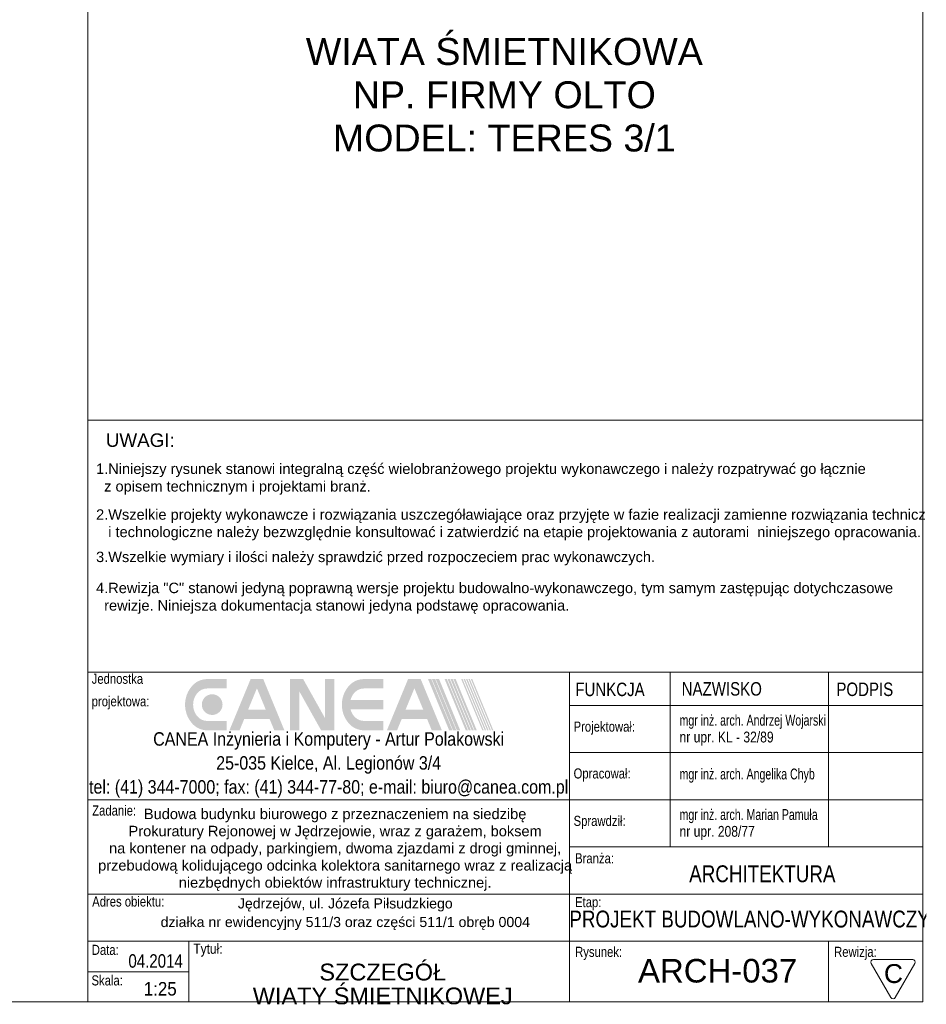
# Model space of a CAD drawing. Header units: millimetres. Extents: x -167328 to -157314, y 94163 to 101096.
# Tile 6 of 11: x -160681 to -157314, y 94163 to 97817. Entities that reach past the tile are written whole.
import ezdxf
from ezdxf.xclip import XClip

# ---------------------------------------------------------------- set-up
doc = ezdxf.new("R2010")
doc.units = ezdxf.units.MM
doc.header["$MEASUREMENT"] = 0
doc.header["$XCLIPFRAME"] = 0
doc.layers.add('2D - Rysunki i Obrazki', color=7, linetype='Continuous')
for name, color, linetype, lineweight in [('ARCH-037 SZCZEGÓŁ WIATY SMIETNIKOWEJ_19_Linia_Nr_pióra__7', 7, 'Continuous', 18), ('ARCH-037 SZCZEGÓŁ WIATY SMIETNIKOWEJ_19_Polilinia_Nr_pióra__7', 7, 'Continuous', 18), ('ARCH-037 SZCZEGÓŁ WIATY SMIETNIKOWEJ_19_Tekst_Nr_pióra__7', 7, 'Continuous', 18), ('ARCH-037 SZCZEGÓŁ WIATY SMIETNIKOWEJ_19_Wypełnienie_Nr_pióra__1', 1, 'Continuous', 18), ('ARCH-037 SZCZEGÓŁ WIATY SMIETNIKOWEJ_19_Łuk_Nr_pióra__7', 7, 'Continuous', 18)]:
    doc.layers.add(name, color=color, linetype=linetype, lineweight=lineweight)
doc.styles.add('STYL_AUTOMATYCZNY_1', font='arial.ttf')
doc.styles.add('STYL_AUTOMATYCZNY_2', font='arial.ttf', dxfattribs={"width": 0.8})
doc.styles.add('STYL_AUTOMATYCZNY_3', font='arial.ttf', dxfattribs={"width": 0.7})
doc.styles.add('STYL_AUTOMATYCZNY_4', font='arial.ttf', dxfattribs={"width": 0.85})
doc.styles.add('STYL_AUTOMATYCZNY_5', font='arial.ttf', dxfattribs={"width": 0.9})

# ---------------------------------------------------------------- blocks, each defined once
blk = doc.blocks.new('Rysunek_1_19', base_point=(-162320.9, 97629.6))
at = {"layer": 'ARCH-037 SZCZEGÓŁ WIATY SMIETNIKOWEJ_19_Wypełnienie_Nr_pióra__1', "linetype": 'Continuous', "lineweight": 18}
for points in [[(-159984.9, 95369.6, 0.227434), (-160042.9, 95341.8, 0.173295), (-160067, 95274.6, 0.173295), (-160042.9, 95207.5, 0.227434), (-159984.9, 95179.6), (-159912.3, 95179.6), (-159912.3, 95214.4), (-159984.9, 95214.2, -0.227546), (-160021.7, 95231.9, -0.173371), (-160037, 95274.5, -0.173371), (-160021.7, 95317.2, -0.227546), (-159984.9, 95334.8), (-159912.3, 95334.9), (-159912.3, 95369.6)], [(-159677.9, 95179.6), (-159643.1, 95179.6), (-159643.1, 95324.9), (-159561.8, 95179.6), (-159512.3, 95179.6), (-159512.3, 95369.6), (-159547, 95369.6), (-159547, 95224.3), (-159628.4, 95369.6), (-159677.9, 95369.6)], [(-159484.8, 95274.6, 0.173295), (-159460.7, 95207.5, 0.227434), (-159402.8, 95179.6), (-159330.1, 95179.6), (-159330.1, 95214.4), (-159402.8, 95214.4, -0.185033), (-159433.8, 95226.3, -0.152494), (-159452.6, 95257.3), (-159330.1, 95257.3), (-159330.1, 95292), (-159452.6, 95292, -0.152494), (-159433.8, 95323, -0.185033), (-159402.8, 95334.8), (-159330.1, 95334.9), (-159330.1, 95369.6), (-159402.8, 95369.6, 0.227434), (-159460.7, 95341.8, 0.173295)], [(-159152.4, 95369.6), (-159164.7, 95369.6), (-159086.3, 95179.6), (-159074, 95179.6)], [(-159072, 95179.6), (-159059.6, 95179.6), (-159138, 95369.6), (-159150.3, 95369.6)], [(-159057.6, 95179.6), (-159045.3, 95179.6), (-159123.7, 95369.6), (-159136, 95369.6)], [(-159094.9, 95369.6), (-159103.1, 95369.6), (-159024.7, 95179.6), (-159016.5, 95179.6)], [(-159013.8, 95179.6), (-159005.6, 95179.6), (-159084, 95369.6), (-159092.2, 95369.6)], [(-159073, 95369.6), (-159081.2, 95369.6), (-159002.8, 95179.6), (-158994.6, 95179.6)], [(-158991.9, 95179.6), (-158983.7, 95179.6), (-159062.1, 95369.6), (-159070.3, 95369.6)], [(-159036.4, 95369.6), (-159041.5, 95369.6), (-158963.1, 95179.6), (-158958, 95179.6)], [(-158954.2, 95179.6), (-158949, 95179.6), (-159027.4, 95369.6), (-159032.5, 95369.6)], [(-159018.4, 95369.6), (-159023.6, 95369.6), (-158945.2, 95179.6), (-158940, 95179.6)], [(-159009.4, 95369.6), (-159014.6, 95369.6), (-158936.2, 95179.6), (-158931.1, 95179.6)], [(-158927.2, 95179.6), (-158922.1, 95179.6), (-159000.5, 95369.6), (-159005.6, 95369.6)], [(-160004.7, 95274.9, 1), (-159927.8, 95274.9, 1)]]:
    blk.add_hatch(color=1, dxfattribs=at).paths.add_polyline_path(points)
h = blk.add_hatch(color=1, dxfattribs=at)
h.paths.add_polyline_path([(-159902.1, 95179.6), (-159864.5, 95179.6), (-159847.2, 95221.6), (-159753, 95221.6), (-159735.6, 95179.6), (-159698.1, 95179.6), (-159776.6, 95369.6), (-159823.5, 95369.6)])
h.paths.add_polyline_path([(-159767.3, 95256.3), (-159832.8, 95256.3), (-159800.1, 95335.5)], flags=0)
h = blk.add_hatch(color=1, dxfattribs=at)
h.paths.add_polyline_path([(-159317.4, 95179.6), (-159279.8, 95179.6), (-159262.4, 95221.6), (-159168.2, 95221.6), (-159150.9, 95179.6), (-159113.3, 95179.6), (-159191.9, 95369.6), (-159238.8, 95369.6)])
h.paths.add_polyline_path([(-159182.6, 95256.3), (-159248.1, 95256.3), (-159215.3, 95335.5)], flags=0)
at = {"layer": 'ARCH-037 SZCZEGÓŁ WIATY SMIETNIKOWEJ_19_Linia_Nr_pióra__7', "color": 7, "linetype": 'Continuous', "lineweight": 18}
for p, q in [((-160427.5, 101096.4), (-160427.5, 94171.4)), ((-157327.5, 95395.8), (-160427.5, 95395.8)), ((-160427.5, 95395.8), (-160427.5, 94171.4)), ((-158640, 95397), (-158640, 94171.4)), ((-158265, 94747), (-158265, 95397)), ((-157677.5, 95397), (-157677.5, 94747)), ((-157327.5, 94171.4), (-157327.5, 95395.8)), ((-158640, 95272), (-157327.5, 95272)), ((-158640, 95097), (-157327.5, 95097)), ((-160427.5, 94922), (-158640, 94922)), ((-158640, 94922), (-157327.5, 94922)), ((-158640, 94747), (-157327.5, 94747)), ((-160427.5, 94572), (-158640, 94572)), ((-158640, 94572), (-157327.5, 94572)), ((-160427.5, 94397.6), (-157327.5, 94397.6)), ((-160052.5, 94171.4), (-160052.5, 94397.6)), ((-157677.5, 94397.6), (-157677.5, 94171.4)), ((-157446.1, 94188.2), (-157519.1, 94314.5)), ((-157510.7, 94328.9), (-157364.9, 94328.9)), ((-157429.5, 94188.2), (-157356.6, 94314.5)), ((-160052.5, 94282.6), (-160427.5, 94282.6)), ((-160427.5, 94171.4), (-157327.5, 94171.4))]:
    blk.add_line(p, q, dxfattribs=at)
at = {"layer": 'ARCH-037 SZCZEGÓŁ WIATY SMIETNIKOWEJ_19_Polilinia_Nr_pióra__7', "color": 7, "linetype": 'Continuous', "lineweight": 18, "flags": 128}
for points in [[(-167327.5, 94171.4), (-157327.5, 94171.4), (-157327.5, 101096.4)], [(-160427.5, 96330.5), (-157327.5, 96330.5)]]:
    blk.add_lwpolyline(points, dxfattribs=at)
blk.add_lwpolyline([(-157327.5, 95395.8), (-160427.5, 95395.8), (-160427.5, 94171.4), (-157327.5, 94171.4)], close=True, dxfattribs=at)
at = {"layer": 'ARCH-037 SZCZEGÓŁ WIATY SMIETNIKOWEJ_19_Łuk_Nr_pióra__7', "color": 7, "linetype": 'Continuous', "lineweight": 18}
for centre, start, end in [((-157510.7, 94319.3), 90, 210), ((-157364.9, 94319.3), 330, 90), ((-157437.8, 94193), 210, 330)]:
    blk.add_arc(centre, 9.59, start, end, dxfattribs=at)
at = {"layer": 'ARCH-037 SZCZEGÓŁ WIATY SMIETNIKOWEJ_19_Tekst_Nr_pióra__7', "color": 7, "linetype": 'Continuous', "lineweight": 18}
for s, insert, char_height, attachment_point, line_spacing_factor, style in [('\\A1;{\\pqc;\\fArial|b0|i0|c238|p0;\\W1.000000;WIATA ŚMIETNIKOWA \\P\\pqc;\\fArial|b0|i0|c238|p0;\\W1.000000;NP. FIRMY OLTO\\P\\pqc;\\fArial|b0|i0|c238|p0;\\W1.000000;MODEL: TERES 3/1}', (-158881.4, 97326.2), 100, 8, 0.963023, 'STYL_AUTOMATYCZNY_1'), ('\\A1;{\\pql;\\fArial|b0|i0|c238|p0;\\W1.000000;  1.Niniejszy rysunek stanowi integralną część wielobranżowego projektu wykonawczego i należy rozpatrywać go łącznie \\P\\pql;\\fArial|b0|i0|c238|p0;\\W1.000000;    z opisem technicznym i projektami branż.}', (-160427.5, 96054), 38.75, 7, 1.009948, 'STYL_AUTOMATYCZNY_1'), ('\\A1;{\\pql;\\fArial|b0|i0|c238|p0;\\W1.000000;  2.Wszelkie projekty wykonawcze i rozwiązania uszczegóławiające oraz przyjęte w fazie realizacji zamienne rozwiązania techniczne\\P\\pql;\\fArial|b0|i0|c238|p0;\\W1.000000;     i technologiczne należy bezwzględnie konsultować i zatwierdzić na etapie projektowania z autorami  niniejszego opracowania.}', (-160427.5, 95884.6), 38.75, 7, 1.000057, 'STYL_AUTOMATYCZNY_1'), ('\\A1;{\\pql;\\fArial|b0|i0|c238|p0;\\W1.000000;  4.Rewizja "C" stanowi jedyną poprawną wersje projektu budowalno-wykonawczego, tym samym zastępując dotychczasowe       \\P\\pql;\\fArial|b0|i0|c238|p0;\\W1.000000;    rewizje. Niniejsza dokumentacja stanowi jedyna podstawę opracowania. }', (-160427.5, 95612), 38.75, 7, 1.002789, 'STYL_AUTOMATYCZNY_1'), ('\\A1;{\\pqc;\\fArial|b0|i0|c238|p0;\\W0.850000;CANEA Inżynieria i Komputery - Artur Polakowski\\P\\pqc;\\fArial|b0|i0|c238|p0;\\W0.850000;25-035 Kielce, Al. Legionów 3/4 \\P\\pqc;\\fArial|b0|i0|c238|p0;\\W0.850000;tel: (41) 344-7000; fax: (41) 344-77-80; e-mail: biuro@canea.com.pl}', (-159533.8, 95051), 50, 5, 1.067479, 'STYL_AUTOMATYCZNY_4'), ('\\A1;{\\pqc;\\fArial|b0|i0|c238|p0;\\W1.000000;Budowa budynku biurowego z przeznaczeniem na siedzibę \\P\\pqc;\\fArial|b0|i0|c238|p0;\\W1.000000;Prokuratury Rejonowej w Jędrzejowie, wraz z garażem, boksem \\P\\pqc;\\fArial|b0|i0|c238|p0;\\W1.000000;na kontener na odpady, parkingiem, dwoma zjazdami z drogi gminnej, \\P\\pqc;\\fArial|b0|i0|c238|p0;\\W1.000000;przebudową kolidującego odcinka kolektora sanitarnego wraz z realizacją \\P\\pqc;\\fArial|b0|i0|c238|p0;\\W1.000000;niezbędnych obiektów infrastruktury technicznej.}', (-159509.7, 94583.7), 38.75, 8, 0.984735, 'STYL_AUTOMATYCZNY_1'), ('\\A1;{\\pqc;\\fArial|b0|i0|c238|p0;\\W1.000000;Jędrzejów, ul. Józefa Piłsudzkiego\\P\\pqc;\\fArial|b0|i0|c238|p0;\\W1.000000;działka nr ewidencyjny 511/3 oraz części 511/1 obręb 0004}', (-159472, 94438), 37.5, 8, 1.104985, 'STYL_AUTOMATYCZNY_1'), ('\\A1;{\\pqc;\\fArial|b0|i0|c238|p0;\\W1.000000;SZCZEGÓŁ \\P\\pqc;\\fArial|b0|i0|c238|p0;\\W1.000000;WIATY ŚMIETNIKOWEJ}', (-159333, 94161.6), 62.5, 8, 0.851584, 'STYL_AUTOMATYCZNY_1')]:
    blk.add_mtext(s, dxfattribs=dict(at, insert=insert, char_height=char_height, attachment_point=attachment_point, line_spacing_factor=line_spacing_factor, style=style))
for s, insert, char_height, attachment_point, style in [('\\A1;{\\pql;\\fArial|b0|i0|c238|p0;\\W1.000000;UWAGI:}', (-160361.3, 96230.6), 50, 7, 'STYL_AUTOMATYCZNY_1'), ('\\A1;{\\pql;\\fArial|b0|i0|c238|p0;\\W1.000000;  3.Wszelkie wymiary i ilości należy sprawdzić przed rozpoczeciem prac wykonawczych.}', (-160427.5, 95792.1), 38.75, 7, 'STYL_AUTOMATYCZNY_1'), ('\\A1;{\\pql;\\fArial|b0|i0|c238|p0;\\W0.800000;FUNKCJA}', (-158617.9, 95305.6), 50, 7, 'STYL_AUTOMATYCZNY_2'), ('\\A1;{\\pql;\\fArial|b0|i0|c238|p0;\\W0.800000;NAZWISKO}', (-158222.9, 95307.6), 50, 7, 'STYL_AUTOMATYCZNY_2'), ('\\A1;{\\pql;\\fArial|b0|i0|c238|p0;\\W0.800000;PODPIS}', (-157648.4, 95306), 50, 7, 'STYL_AUTOMATYCZNY_2'), ('\\A1;{\\pql;\\fArial|b0|i0|c238|p0;\\W0.700000;mgr inż. arch. Andrzej Wojarski}', (-158230.7, 95184.8), 40.165, 7, 'STYL_AUTOMATYCZNY_3'), ('\\A1;{\\pql;\\fArial|b0|i0|c238|p0;\\W0.800000;Projektował:}', (-158624.2, 95163.3), 37.5, 7, 'STYL_AUTOMATYCZNY_2'), ('\\A1;{\\pql;\\fArial|b0|i0|c238|p0;\\W0.800000;nr upr. KL - 32/89}', (-158230.7, 95122.4), 40.165, 7, 'STYL_AUTOMATYCZNY_2'), ('\\A1;{\\pql;\\fArial|b0|i0|c238|p0;\\W0.800000;Opracował:}', (-158624.2, 94989.4), 37.5, 7, 'STYL_AUTOMATYCZNY_2'), ('\\A1;{\\pql;\\fArial|b0|i0|c238|p0;\\W0.700000;mgr inż. arch. Angelika Chyb}', (-158230.7, 94985.2), 40.165, 7, 'STYL_AUTOMATYCZNY_3'), ('\\A1;{\\pql;\\fArial|b0|i0|c238|p0;\\W0.800000;Zadanie:}', (-160411.9, 94862.7), 37.5, 7, 'STYL_AUTOMATYCZNY_2'), ('\\A1;{\\pql;\\fArial|b0|i0|c238|p0;\\W0.800000;Sprawdził:}', (-158624.2, 94813.4), 37.5, 7, 'STYL_AUTOMATYCZNY_2'), ('\\A1;{\\pql;\\fArial|b0|i0|c238|p0;\\W0.700000;mgr inż. arch. Marian Pamuła}', (-158230.7, 94834.8), 40.165, 7, 'STYL_AUTOMATYCZNY_3'), ('\\A1;{\\pql;\\fArial|b0|i0|c238|p0;\\W0.800000;nr upr. 208/77}', (-158230.7, 94772.4), 40.165, 7, 'STYL_AUTOMATYCZNY_2'), ('\\A1;{\\pql;\\fArial|b0|i0|c238|p0;\\W0.800000;Branża:}', (-158618.6, 94685.3), 37.5, 7, 'STYL_AUTOMATYCZNY_2'), ('\\A1;{\\pql;\\fArial|b0|i0|c238|p0;\\W0.800000;ARCHITEKTURA}', (-158195, 94646.7), 62.5, 4, 'STYL_AUTOMATYCZNY_2'), ('\\A1;{\\pql;\\fArial|b0|i0|c238|p0;\\W0.800000;Adres obiektu:}', (-160411.9, 94525), 37.5, 7, 'STYL_AUTOMATYCZNY_2'), ('\\A1;{\\pql;\\fArial|b0|i0|c238|p0;\\W0.800000;Etap:}', (-158618.6, 94511.9), 37.5, 7, 'STYL_AUTOMATYCZNY_2'), ('\\A1;{\\pql;\\fArial|b0|i0|c238|p0;\\W0.800000;PROJEKT BUDOWLANO-WYKONAWCZY}', (-158640, 94478.7), 62.5, 4, 'STYL_AUTOMATYCZNY_2'), ('\\A1;{\\pql;\\fArial|b0|i0|c238|p0;\\W0.800000;Data:}', (-160413.4, 94345.5), 37.5, 7, 'STYL_AUTOMATYCZNY_2'), ('\\A1;{\\pql;\\fArial|b0|i0|c238|p0;\\W0.850000;Tytuł:}', (-160036.4, 94339), 37.5, 7, 'STYL_AUTOMATYCZNY_4'), ('\\A1;{\\pql;\\fArial|b0|i0|c238|p0;\\W0.800000;04.2014}', (-160277.3, 94297.9), 50, 7, 'STYL_AUTOMATYCZNY_2'), ('\\A1;{\\pql;\\fArial|b0|i0|c238|p0;\\W0.800000;Rysunek:}', (-158618.6, 94327.3), 37.5, 7, 'STYL_AUTOMATYCZNY_2'), ('\\A1;{\\pql;\\fArial|b0|i0|c238|p0;\\W0.800000;Rewizja:}', (-157656.8, 94327.4), 37.5, 7, 'STYL_AUTOMATYCZNY_2'), ('\\A1;{\\pql;\\fArial|b0|i0|c238|p0;\\W1.000000;ARCH-037}', (-158384.9, 94242.3), 87.5, 7, 'STYL_AUTOMATYCZNY_1'), ('\\A1;{\\pql;\\fArial|b0|i0|c238|p0;\\W1.000000;C}', (-157471.6, 94240.8), 70, 7, 'STYL_AUTOMATYCZNY_1'), ('\\A1;{\\pql;\\fArial|b0|i0|c238|p0;\\W0.800000;Skala:}', (-160414.4, 94232.2), 37.5, 7, 'STYL_AUTOMATYCZNY_2'), ('\\A1;{\\pql;\\fArial|b0|i0|c238|p0;\\W0.900000;1:25}', (-160220.3, 94194.6), 50, 7, 'STYL_AUTOMATYCZNY_5')]:
    blk.add_mtext(s, dxfattribs=dict(at, insert=insert, char_height=char_height, attachment_point=attachment_point, style=style))
at = {"layer": 'ARCH-037 SZCZEGÓŁ WIATY SMIETNIKOWEJ_19_Tekst_Nr_pióra__7', "color": 7, "linetype": 'Continuous', "lineweight": 18, "insert": (-160413.7, 95257.1), "char_height": 37.5, "width": 263.045, "attachment_point": 7, "line_spacing_factor": 1.338156, "style": 'STYL_AUTOMATYCZNY_2'}
blk.add_mtext('\\A1;{\\pql;\\fArial|b0|i0|c238|p0;\\W0.800000;Jednostka \\fArial|b0|i0|c238|p0;\\W0.800000;projektowa:}', dxfattribs=at)

msp = doc.modelspace()

# ---------------------------------------------------------------- block references
at = {"layer": '2D - Rysunki i Obrazki', "color": 253, "linetype": 'Continuous', "lineweight": 18, "true_color": 0xaaaaaa}
ref = msp.add_blockref('Rysunek_1_19', (-162320.9, 97629.6), dxfattribs=at)
XClip(ref).set_block_clipping_path([(-167327.511880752, 94162.6957393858), (-157314.3468496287, 101096.4366005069)])

doc.saveas('drawing.dxf')
